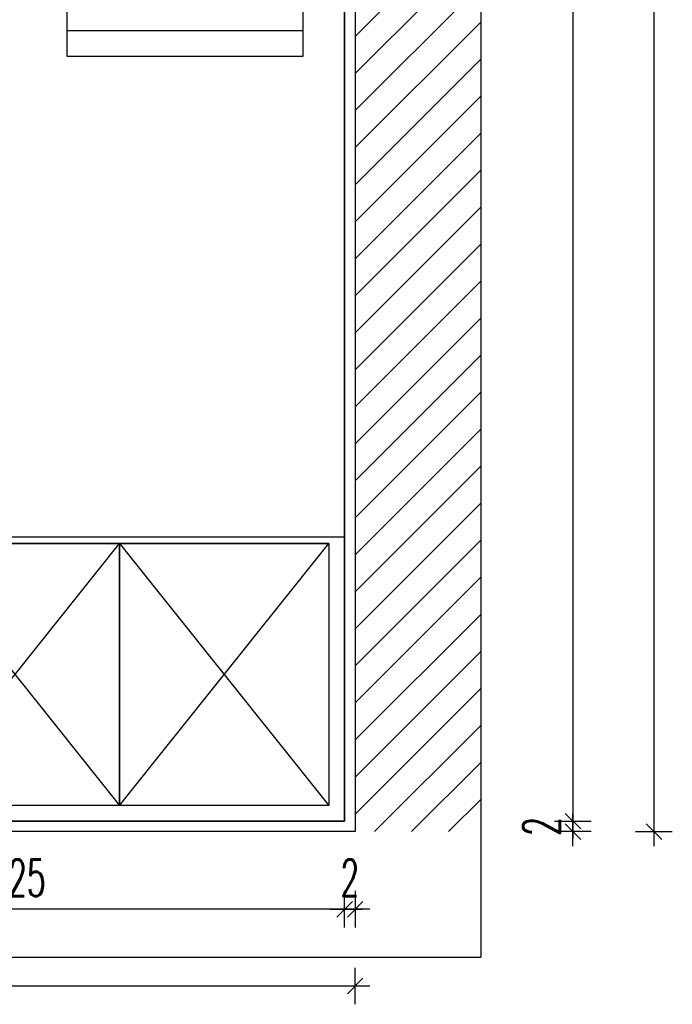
# Model space of a CAD drawing. Header units: centimetres. Extents: x -15121 to 30567, y -60641 to 0.
# Tile 41 of 256: x 2970 to 3094, y -25622 to -25434. Entities that reach past the tile are written whole.
import ezdxf

# ---------------------------------------------------------------- set-up
doc = ezdxf.new("R2010")
doc.units = ezdxf.units.CM
doc.header["$LTSCALE"] = 60
for name, color, linetype in [('A-----SZ', 8, 'Continuous'), ('A-MEB', 8, 'Continuous'), ('AIKA NP', 7, 'Continuous'), ('AIKA podłoga wc pod meble', 8, 'Continuous'), ('AIKA TYNK', 5, 'Continuous'), ('AIKA wymiarowanie gnaizdka rzut lobby', 7, 'Continuous'), ('AIKA wymiarowanie wc rzut', 7, 'Continuous'), ('AIKA ŚCIANA', 8, 'Continuous')]:
    doc.layers.add(name, color=color, linetype=linetype)
doc.layers.add('opisy', color=1, linetype='Continuous', lineweight=15)
doc.styles.add('wymiar', font='txt.shx', dxfattribs={"width": 0.6})
doc.dimstyles.new('Dwudziestka', dxfattribs={"dimtxt": 7, "dimasz": 0.7, "dimexe": 5, "dimexo": 0, "dimgap": 2.5, "dimtad": 1, "dimtoh": 1, "dimdec": 3, "dimrnd": 0.5, "dimdsep": 46, "dimtxsty": 'wymiar', "dimblk": 'znacznik', "dimcen": 0, "dimdle": 5, "dimse1": 1, "dimse2": 1, "dimclrd": 256, "dimclre": 256, "dimclrt": 256, "dimadec": 0, "dimazin": 0, "dimtfac": 0.4, "dimtdec": 3, "dimtix": 1, "dimtofl": 0, "dimtmove": 2, "dimatfit": 3, "dimldrblk": 'znacznik', "dimfxl": 1, "dimtolj": 1, "dimarcsym": 0})

# ---------------------------------------------------------------- blocks, each defined once
blk = doc.blocks.new('znacznik')
at = {"color": 0}
for points in [[(0, -5), (0, 5)], [(-4, 0), (4, 0)]]:
    blk.add_lwpolyline(points, dxfattribs=at)
at = {"color": 1}
blk.add_lwpolyline([(-2.12, -2.12), (2.12, 2.12)], dxfattribs=at)
blk = doc.blocks.new('*D5768')
at = {"layer": 'AIKA wymiarowanie wc rzut', "lineweight": -2, "transparency": 16777216}
blk.add_line((3075.24, -25240.4), (3075.24, -25586), dxfattribs=at)
at = {"layer": 'Defpoints', "color": 0, "transparency": 16777216}
for p in [(3025.15, -25239.7), (3031.64, -25586.7), (3075.24, -25586.7)]:
    blk.add_point(p, dxfattribs=at)
at = {"layer": 'AIKA wymiarowanie wc rzut', "lineweight": -2, "transparency": 16777216, "xscale": 0.7, "yscale": 0.7, "zscale": 0.7}
for p, rotation in [((3075.24, -25239.7), 90), ((3075.24, -25586.7), 270)]:
    blk.add_blockref('znacznik', p, dxfattribs=dict(at, rotation=rotation))
at = {"layer": 'AIKA wymiarowanie wc rzut', "transparency": 16777216, "insert": (3069.24, -25413.2), "char_height": 7, "attachment_point": 5, "rotation": 90, "style": 'wymiar'}
blk.add_mtext('\\A1;347', dxfattribs=at)
blk = doc.blocks.new('*D5769')
at = {"layer": 'AIKA wymiarowanie wc rzut', "lineweight": -2, "transparency": 16777216}
for p, q in [((3075.24, -25586), (3075.24, -25585.3)), ((3075.24, -25589.4), (3075.24, -25590.1))]:
    blk.add_line(p, q, dxfattribs=at)
at = {"layer": 'Defpoints', "color": 0, "transparency": 16777216}
for p in [(3031.64, -25586.7), (3033.64, -25588.7), (3075.24, -25588.7)]:
    blk.add_point(p, dxfattribs=at)
at = {"layer": 'AIKA wymiarowanie wc rzut', "lineweight": -2, "transparency": 16777216, "xscale": 0.7, "yscale": 0.7, "zscale": 0.7}
for p, rotation in [((3075.24, -25586.7), 270), ((3075.24, -25588.7), 90)]:
    blk.add_blockref('znacznik', p, dxfattribs=dict(at, rotation=rotation))
at = {"layer": 'AIKA wymiarowanie wc rzut', "transparency": 16777216, "insert": (3069.24, -25587.7), "char_height": 7, "attachment_point": 5, "rotation": 90, "style": 'wymiar'}
blk.add_mtext('\\A1;2', dxfattribs=at)
blk = doc.blocks.new('*D5770')
at = {"layer": 'AIKA wymiarowanie wc rzut', "lineweight": -2, "transparency": 16777216}
blk.add_line((3090.72, -25238.4), (3090.72, -25588), dxfattribs=at)
at = {"layer": 'Defpoints', "color": 0, "transparency": 16777216}
for p in [(3033.64, -25237.7), (3033.64, -25588.7), (3090.72, -25588.7)]:
    blk.add_point(p, dxfattribs=at)
at = {"layer": 'AIKA wymiarowanie wc rzut', "lineweight": -2, "transparency": 16777216, "xscale": 0.7, "yscale": 0.7, "zscale": 0.7}
for p, rotation in [((3090.72, -25237.7), 90), ((3090.72, -25588.7), 270)]:
    blk.add_blockref('znacznik', p, dxfattribs=dict(at, rotation=rotation))
at = {"layer": 'AIKA wymiarowanie wc rzut', "transparency": 16777216, "insert": (3084.72, -25413.2), "char_height": 7, "attachment_point": 5, "rotation": 90, "style": 'wymiar'}
blk.add_mtext('\\A1;351', dxfattribs=at)
blk = doc.blocks.new('*D5772')
at = {"layer": 'AIKA wymiarowanie wc rzut', "lineweight": -2, "transparency": 16777216}
for p, q in [((3030.94, -25603.53), (3030.24, -25603.53)), ((3034.34, -25603.53), (3035.04, -25603.53))]:
    blk.add_line(p, q, dxfattribs=at)
at = {"layer": 'Defpoints', "color": 0, "transparency": 16777216}
for p in [(3031.64, -25571.2), (3033.64, -25571.2), (3031.64, -25603.53)]:
    blk.add_point(p, dxfattribs=at)
at = {"layer": 'AIKA wymiarowanie wc rzut', "lineweight": -2, "transparency": 16777216, "xscale": 0.7, "yscale": 0.7, "zscale": 0.7}
blk.add_blockref('znacznik', (3031.64, -25603.53), dxfattribs=at)
at = {"layer": 'AIKA wymiarowanie wc rzut', "lineweight": -2, "transparency": 16777216, "xscale": 0.7, "yscale": 0.7, "zscale": 0.7, "rotation": 180}
blk.add_blockref('znacznik', (3033.64, -25603.53), dxfattribs=at)
at = {"layer": 'AIKA wymiarowanie wc rzut', "transparency": 16777216, "insert": (3032.64, -25597.53), "char_height": 7, "attachment_point": 5, "style": 'wymiar'}
blk.add_mtext('\\A1;2', dxfattribs=at)
blk = doc.blocks.new('*D5773')
at = {"layer": 'AIKA wymiarowanie wc rzut', "lineweight": -2, "transparency": 16777216}
blk.add_line((3030.94, -25603.53), (2907.34, -25603.53), dxfattribs=at)
at = {"layer": 'Defpoints', "color": 0, "transparency": 16777216}
for p in [(2906.64, -25567.7), (3031.64, -25571.2), (2906.64, -25603.53)]:
    blk.add_point(p, dxfattribs=at)
at = {"layer": 'AIKA wymiarowanie wc rzut', "lineweight": -2, "transparency": 16777216, "xscale": 0.7, "yscale": 0.7, "zscale": 0.7, "rotation": 180}
blk.add_blockref('znacznik', (2906.64, -25603.53), dxfattribs=at)
at = {"layer": 'AIKA wymiarowanie wc rzut', "lineweight": -2, "transparency": 16777216, "xscale": 0.7, "yscale": 0.7, "zscale": 0.7}
blk.add_blockref('znacznik', (3031.64, -25603.53), dxfattribs=at)
at = {"layer": 'AIKA wymiarowanie wc rzut', "transparency": 16777216, "insert": (2969.14, -25597.53), "char_height": 7, "attachment_point": 5, "style": 'wymiar'}
blk.add_mtext('\\A1;125', dxfattribs=at)
blk = doc.blocks.new('*D5807')
at = {"layer": 'AIKA wymiarowanie wc rzut', "lineweight": -2, "transparency": 16777216}
blk.add_line((2883.34, -25618.19), (3032.94, -25618.19), dxfattribs=at)
at = {"layer": 'Defpoints', "color": 0, "transparency": 16777216}
for p in [(2882.64, -25567.05), (3033.64, -25588.7), (3033.64, -25618.19)]:
    blk.add_point(p, dxfattribs=at)
at = {"layer": 'AIKA wymiarowanie wc rzut', "lineweight": -2, "transparency": 16777216, "xscale": 0.7, "yscale": 0.7, "zscale": 0.7, "rotation": 180}
blk.add_blockref('znacznik', (2882.64, -25618.19), dxfattribs=at)
at = {"layer": 'AIKA wymiarowanie wc rzut', "lineweight": -2, "transparency": 16777216, "xscale": 0.7, "yscale": 0.7, "zscale": 0.7}
blk.add_blockref('znacznik', (3033.64, -25618.19), dxfattribs=at)
at = {"layer": 'AIKA wymiarowanie wc rzut', "transparency": 16777216, "insert": (2958.14, -25612.19), "char_height": 7, "attachment_point": 5, "style": 'wymiar'}
blk.add_mtext('\\A1;151', dxfattribs=at)

msp = doc.modelspace()

# ---------------------------------------------------------------- linework, layer by layer
at = {"layer": 'A-----SZ'}
for p, q in [((3033.6274, -25436.8674), (3057.6252, -25412.8696)), ((3033.628, -25443.9378), (3057.6258, -25419.94)), ((3033.6287, -25451.0082), (3057.6265, -25427.0104)), ((3033.6293, -25458.0786), (3057.6271, -25434.0809)), ((3033.63, -25465.1491), (3057.6277, -25441.1513)), ((3033.6306, -25472.2195), (3057.6284, -25448.2217)), ((3033.6312, -25479.2899), (3057.629, -25455.2921)), ((3033.6319, -25486.3603), (3057.6297, -25462.3626)), ((3033.6325, -25493.4308), (3057.6303, -25469.433)), ((3033.6332, -25500.5012), (3057.631, -25476.5034)), ((3033.6338, -25507.5716), (3057.6316, -25483.5738)), ((3033.6345, -25514.642), (3057.6323, -25490.6442)), ((3033.6351, -25521.7125), (3057.6329, -25497.7147)), ((3033.6358, -25528.7829), (3057.6336, -25504.7851)), ((3033.6364, -25535.8533), (3057.6342, -25511.8555)), ((3033.637, -25542.9237), (3057.6348, -25518.9259)), ((3033.6377, -25549.9942), (3057.6355, -25525.9964)), ((3033.6383, -25557.0646), (3057.6361, -25533.0668)), ((3033.639, -25564.135), (3057.6368, -25540.1372)), ((3033.6396, -25571.2054), (3057.6374, -25547.2076)), ((3033.6403, -25578.2758), (3057.6381, -25554.278)), ((3033.6409, -25585.3463), (3057.6387, -25561.3485)), ((3037.3619, -25588.6963), (3057.6394, -25568.4189)), ((3044.433, -25588.6963), (3057.64, -25575.4893)), ((3051.504, -25588.6963), (3057.6407, -25582.5597))]:
    msp.add_line(p, q, dxfattribs=at)
at = {"layer": 'A-MEB'}
for p, q in [((2978.6412, -25435.6963), (2978.6412, -25402.6963)), ((3023.6412, -25402.6963), (3023.6412, -25440.6963)), ((2978.6412, -25435.6963), (3023.6412, -25435.6963)), ((2978.6412, -25440.6963), (2978.6412, -25435.6963)), ((3023.6412, -25440.6963), (2978.6412, -25440.6963)), ((2948.6412, -25533.6963), (2988.6412, -25533.6963)), ((2948.6412, -25583.6963), (2988.6412, -25533.6963)), ((2988.6412, -25533.6963), (2948.6412, -25533.6963)), ((2948.6412, -25533.6963), (2988.6412, -25583.6963)), ((2988.6412, -25533.6963), (2988.6412, -25583.6963)), ((2988.6412, -25583.6963), (2988.6412, -25533.6963)), ((2988.6412, -25533.6963), (3028.6412, -25533.6963)), ((2988.6412, -25583.6963), (3028.6412, -25533.6963)), ((3028.6412, -25533.6963), (2988.6412, -25533.6963)), ((2988.6412, -25533.6963), (3028.6412, -25583.6963)), ((3028.6412, -25533.6963), (3028.6412, -25583.6963)), ((2988.6412, -25583.6963), (2948.6412, -25583.6963)), ((3028.6412, -25583.6963), (2988.6412, -25583.6963))]:
    msp.add_line(p, q, dxfattribs=at)
at = {"layer": 'AIKA NP', "color": 8}
msp.add_lwpolyline([(2995.6412, -25237.6963), (3033.6412, -25237.6963), (3033.6412, -25587.1963)], dxfattribs=at)
at = {"layer": 'AIKA podłoga wc pod meble'}
msp.add_line((3031.6412, -25532.4963), (2884.6412, -25532.4963), dxfattribs=at)
msp.add_lwpolyline([(2748.1346, -25430.6944), (2748.1346, -25585.5445), (2867.6412, -25585.5445), (2867.6412, -25528.1944), (2884.6412, -25528.1944), (2884.6412, -25567.6963), (2906.6412, -25567.6963), (2906.6412, -25586.6963), (3031.6412, -25586.6963), (3031.6412, -25239.6963), (2995.6412, -25239.6963), (2995.6412, -25211.6963), (2892.6412, -25211.6963), (2892.6412, -25239.6963), (2884.6412, -25239.6963), (2884.6412, -25429.1944), (2866.6412, -25429.1944), (2866.6412, -25430.6944)], close=True, dxfattribs=at)
at = {"layer": 'AIKA TYNK'}
msp.add_line((3031.6412, -25586.6963), (2906.6412, -25586.6963), dxfattribs=at)
msp.add_lwpolyline([(2995.6412, -25239.6963), (3031.6412, -25239.6963), (3031.6412, -25586.6963)], dxfattribs=at)
at = {"layer": 'AIKA wymiarowanie gnaizdka rzut lobby', "color": 8}
msp.add_line((2033.6412, -25612.6963), (3057.6412, -25612.6963), dxfattribs=at)
at = {"layer": 'AIKA ŚCIANA'}
for p, q in [((3033.6412, -25237.6963), (3033.6412, -25588.6963)), ((3057.6412, -25237.6963), (3057.6412, -25612.6963)), ((3033.6412, -25588.6963), (1845.6412, -25588.6963))]:
    msp.add_line(p, q, dxfattribs=at)
at = {"layer": 'opisy', "color": 1}
msp.add_line((2999.8539, -25588.6963), (3024.8539, -25588.6963), dxfattribs=at)

# ---------------------------------------------------------------- dimensions: what is measured, and where the dimension line sits
at = {"layer": 'AIKA wymiarowanie wc rzut', "color": 2}
for base, p1, p2, picture, middle in [((3090.7221, -25588.6963), (3033.6412, -25237.6963), (3033.6412, -25588.6963), '*D5770', (3084.7221, -25413.1963)), ((3075.2399, -25586.6963), (3025.1534, -25239.6963), (3031.6412, -25586.6963), '*D5768', (3069.2399, -25413.1963)), ((3075.2399, -25588.6963), (3031.6412, -25586.6963), (3033.6412, -25588.6963), '*D5769', (3069.2399, -25587.6963))]:
    dim = msp.add_linear_dim(base=base, p1=p1, p2=p2, angle=90, dimstyle='Dwudziestka', dxfattribs=at)
    dim.commit()
    dim.dimension.update_dxf_attribs({"geometry": picture, "text_midpoint": middle})
for base, p1, p2, picture, middle in [((3033.6412, -25618.187), (2882.6412, -25567.0462), (3033.6412, -25588.6963), '*D5807', (2958.1412, -25612.187)), ((2906.6412, -25603.5332), (3031.6412, -25571.2038), (2906.6412, -25567.6963), '*D5773', (2969.1412, -25597.5332)), ((3031.6412, -25603.5332), (3033.6412, -25571.2038), (3031.6412, -25571.2038), '*D5772', (3032.6412, -25597.5332))]:
    dim = msp.add_linear_dim(base=base, p1=p1, p2=p2, dimstyle='Dwudziestka', dxfattribs=at)
    dim.commit()
    dim.dimension.update_dxf_attribs({"geometry": picture, "text_midpoint": middle})

doc.saveas('drawing.dxf')
